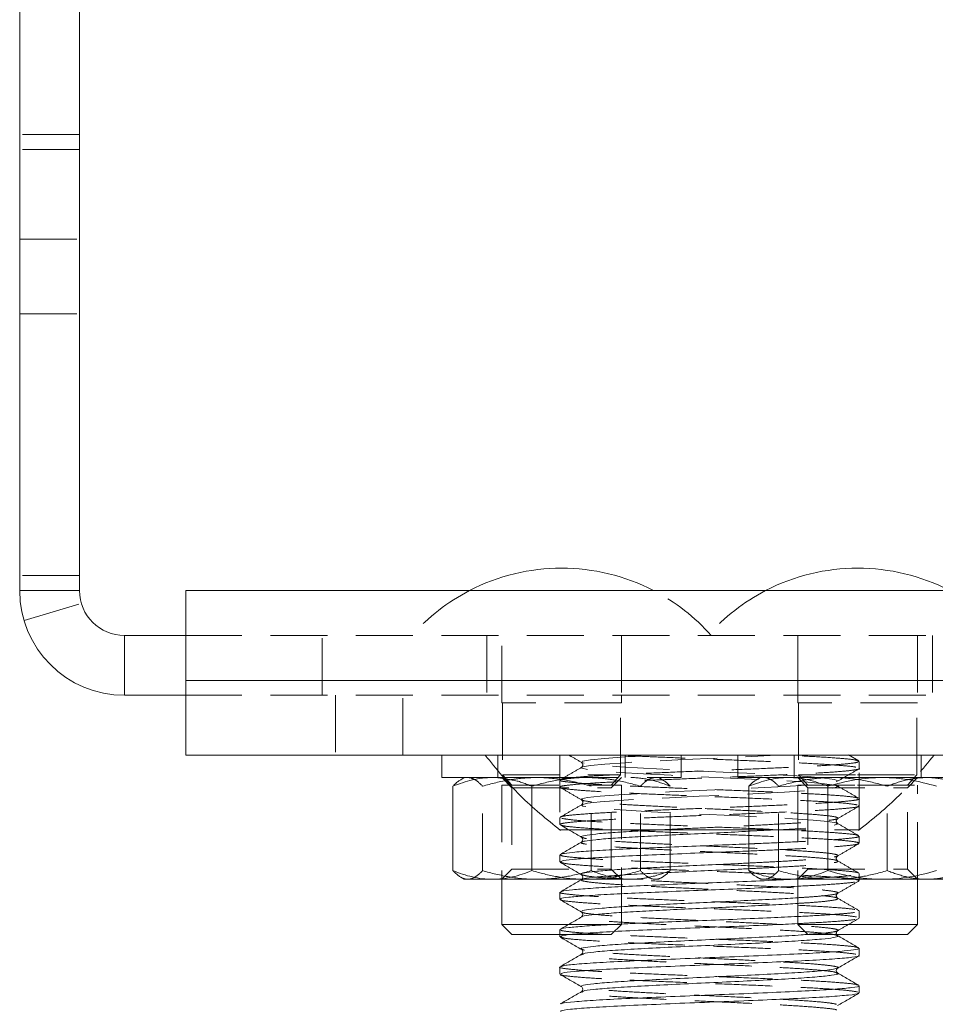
# Model space of a CAD drawing. Header units: millimetres. Extents: x 0 to 210, y 0 to 297.
# Tile 16 of 20: x 131 to 151, y 213 to 235. Entities that reach past the tile are written whole.
import ezdxf

# ---------------------------------------------------------------- set-up
doc = ezdxf.new("R2010")
doc.units = ezdxf.units.MM
doc.linetypes.add('HIDDEN', pattern=[1.905, 1.27, -0.635])

msp = doc.modelspace()

# ---------------------------------------------------------------- linework, layer by layer
at = {"color": 7, "linetype": 'Continuous', "lineweight": 15}
for p, q in [((131.053, 257.173), (131.053, 222.506)), ((132.387, 257.173), (132.387, 222.506)), ((132.387, 222.506), (131.053, 222.506)), ((134.756, 222.506), (134.756, 220.506)), ((158.089, 222.506), (134.756, 222.506)), ((133.387, 221.506), (133.387, 220.173)), ((134.756, 221.506), (133.387, 221.506)), ((134.756, 220.506), (134.756, 218.84)), ((158.089, 220.506), (134.756, 220.506)), ((134.756, 220.173), (133.387, 220.173)), ((158.089, 218.84), (134.756, 218.84)), ((140.458, 218.84), (140.458, 218.34)), ((147.053, 218.84), (147.053, 218.34)), ((140.458, 218.34), (141.855, 218.34)), ((140.958, 218.34), (140.877, 218.293)), ((147.053, 218.34), (152.387, 218.34)), ((147.553, 218.34), (147.471, 218.292)), ((140.704, 216.267), (140.704, 218.146)), ((147.3, 216.267), (147.3, 218.146)), ((149.059, 216.267), (149.059, 218.146)), ((142.464, 216.267), (142.464, 217.716)), ((143.089, 216.618), (143.089, 216.46)), ((140.877, 216.12), (140.958, 216.073)), ((140.958, 216.073), (141.584, 216.073)), ((141.584, 216.073), (143.577, 216.073)), ((141.791, 216.073), (141.791, 215.065)), ((147.471, 216.121), (147.553, 216.073)), ((147.553, 216.073), (148.179, 216.073)), ((148.179, 216.073), (150.269, 216.073)), ((148.387, 216.073), (148.387, 215.065)), ((150.269, 216.073), (151.81, 216.073)), ((151.053, 215.065), (151.053, 216.073)), ((143.089, 215.785), (143.089, 215.626)), ((141.791, 215.065), (142.017, 214.84)), ((141.791, 215.065), (143.28, 215.065)), ((148.387, 215.065), (148.612, 214.84)), ((148.387, 215.065), (149.72, 215.065)), ((149.72, 215.065), (151.053, 215.065)), ((150.828, 214.84), (151.053, 215.065)), ((142.017, 214.84), (143.089, 214.84)), ((143.089, 214.951), (143.089, 214.793)), ((148.612, 214.84), (149.72, 214.84)), ((149.72, 214.84), (150.828, 214.84)), ((149.756, 214.376), (149.756, 214.535)), ((143.089, 214.118), (143.089, 213.96)), ((149.756, 213.543), (149.756, 213.701))]:
    msp.add_line(p, q, dxfattribs=at)
at = {"color": 7, "linetype": 'HIDDEN', "lineweight": 0}
for p, q in [((132.387, 232.673), (131.053, 232.673)), ((132.387, 232.34), (131.053, 232.34)), ((131.053, 230.34), (132.387, 230.34)), ((131.053, 228.673), (132.387, 228.673)), ((132.387, 222.84), (131.053, 222.84)), ((132.387, 222.506), (131.053, 222.506)), ((131.151, 221.84), (132.428, 222.221)), ((133.387, 220.173), (133.387, 221.506)), ((155.053, 221.506), (134.756, 221.506)), ((137.791, 220.173), (137.791, 221.506)), ((141.458, 221.506), (141.458, 220.173)), ((141.791, 220.006), (141.791, 221.506)), ((144.458, 221.506), (144.458, 220.173)), ((148.387, 220.006), (148.387, 221.506)), ((148.387, 221.506), (148.387, 220.173)), ((151.053, 221.506), (151.053, 220.006)), ((151.387, 221.506), (151.387, 220.173)), ((158.089, 220.506), (134.756, 220.506)), ((155.053, 220.173), (134.756, 220.173)), ((138.089, 220.173), (138.089, 218.84)), ((139.589, 218.84), (139.589, 220.173)), ((144.458, 220.173), (144.458, 220.006)), ((144.458, 220.006), (141.791, 220.006)), ((141.808, 220.006), (141.808, 218.399)), ((144.441, 218.399), (144.441, 220.006)), ((151.053, 220.006), (148.387, 220.006)), ((148.403, 220.006), (148.403, 218.399)), ((151.037, 218.399), (151.037, 220.006)), ((141.708, 218.84), (141.708, 218.34)), ((143.089, 218.84), (143.089, 217.173)), ((144.541, 218.34), (144.541, 218.84)), ((145.791, 218.34), (145.791, 218.84)), ((148.303, 218.84), (148.303, 218.34)), ((149.748, 218.711), (149.518, 218.843)), ((149.756, 217.173), (149.756, 218.84)), ((151.137, 218.34), (151.137, 218.84)), ((149.756, 218.543), (149.756, 218.701)), ((141.791, 218.34), (142.017, 218.114)), ((141.808, 218.399), (144.441, 218.399)), ((141.808, 218.399), (142.017, 218.173)), ((141.855, 218.34), (143.124, 218.34)), ((143.124, 218.34), (145.791, 218.34)), ((144.232, 218.173), (144.441, 218.399)), ((144.232, 218.114), (144.458, 218.34)), ((145.374, 218.292), (145.291, 218.34)), ((148.387, 218.34), (148.612, 218.114)), ((148.403, 218.399), (149.72, 218.399)), ((148.403, 218.399), (148.612, 218.173)), ((149.72, 218.399), (151.037, 218.399)), ((150.828, 218.173), (151.037, 218.399)), ((150.828, 218.114), (151.053, 218.34)), ((141.365, 216.267), (141.365, 218.146)), ((141.791, 218.173), (144.458, 218.173)), ((141.791, 218.173), (141.791, 216.073)), ((142.464, 217.716), (142.464, 218.146)), ((143.089, 218.285), (143.089, 218.126)), ((143.785, 216.267), (143.785, 218.146)), ((144.458, 215.065), (144.458, 218.173)), ((144.884, 216.267), (144.884, 218.146)), ((145.545, 216.267), (145.545, 218.146)), ((147.961, 216.267), (147.961, 218.146)), ((148.387, 218.173), (149.72, 218.173)), ((148.387, 218.173), (148.387, 216.073)), ((149.72, 218.173), (151.053, 218.173)), ((150.381, 216.267), (150.381, 218.146)), ((151.053, 216.073), (151.053, 218.173)), ((142.017, 218.114), (144.193, 218.114)), ((142.017, 218.114), (142.017, 216.299)), ((144.193, 218.114), (144.232, 218.114)), ((144.232, 216.299), (144.232, 218.114)), ((148.612, 218.114), (150.828, 218.114)), ((148.612, 218.114), (148.612, 216.299)), ((150.828, 216.299), (150.828, 218.114)), ((143.591, 217.84), (143.589, 217.843)), ((149.756, 217.71), (149.756, 217.868)), ((143.089, 217.451), (143.089, 217.293)), ((143.098, 217.283), (143.28, 217.178)), ((149.756, 216.876), (149.756, 217.035)), ((142.017, 216.299), (141.791, 216.073)), ((142.017, 216.299), (144.193, 216.299)), ((144.193, 216.299), (144.232, 216.299)), ((144.458, 216.073), (144.232, 216.299)), ((148.612, 216.299), (148.387, 216.073)), ((148.612, 216.299), (150.828, 216.299)), ((149.756, 216.043), (149.756, 216.201)), ((151.053, 216.073), (150.828, 216.299)), ((143.577, 216.073), (143.674, 216.073)), ((143.674, 216.073), (145.214, 216.073)), ((145.214, 216.073), (145.291, 216.073)), ((145.291, 216.073), (145.374, 216.121)), ((149.754, 215.372), (149.73, 215.378)), ((149.756, 215.21), (149.756, 215.368)), ((143.28, 215.065), (144.458, 215.065)), ((144.232, 214.84), (144.458, 215.065)), ((143.089, 214.84), (144.232, 214.84))]:
    msp.add_line(p, q, dxfattribs=at)
at = {"color": 7, "linetype": 'HIDDEN', "lineweight": 0, "flags": 128}
for points in [[(147.3, 217.142), (147.325, 217.143), (147.935, 217.175), (148.455, 217.205), (148.869, 217.237), (149.147, 217.268), (149.273, 217.299), (149.243, 217.331), (149.059, 217.361), (148.729, 217.392), (148.269, 217.424), (147.714, 217.455), (147.081, 217.486), (146.414, 217.518), (145.751, 217.548), (145.118, 217.58), (144.564, 217.611), (144.108, 217.642), (143.779, 217.674), (143.599, 217.704), (143.572, 217.736), (143.703, 217.767), (143.982, 217.798), (144.399, 217.83), (144.922, 217.86), (145.531, 217.892), (146.193, 217.923), (146.857, 217.954), (147.507, 217.985), (148.094, 218.017), (148.586, 218.047), (148.964, 218.079), (149.198, 218.11), (149.281, 218.141), (149.205, 218.173), (148.979, 218.203), (148.608, 218.235), (148.118, 218.266), (147.539, 218.297), (146.89, 218.329), (146.224, 218.359), (145.564, 218.391), (144.949, 218.422), (144.423, 218.453), (144, 218.485), (143.712, 218.516), (143.575, 218.546), (143.594, 218.578), (143.768, 218.609), (144.088, 218.64), (144.54, 218.672), (145.089, 218.702), (145.718, 218.734), (146.384, 218.765), (147.172, 218.802), (147.909, 218.84), (147.909, 218.84)], [(143.589, 217.843), (143.572, 217.863), (143.703, 217.894), (143.982, 217.925), (144.399, 217.957), (144.922, 217.987), (145.531, 218.019), (146.193, 218.05), (146.857, 218.081), (147.507, 218.112), (148.094, 218.144), (148.586, 218.174), (148.964, 218.206), (149.198, 218.237), (149.281, 218.268), (149.205, 218.3), (148.979, 218.33), (148.608, 218.362), (148.118, 218.393), (147.539, 218.424), (146.89, 218.456), (146.224, 218.486), (145.564, 218.518), (144.949, 218.549), (144.423, 218.58), (144, 218.612), (143.712, 218.643), (143.575, 218.673), (143.594, 218.705), (143.768, 218.736), (144.088, 218.767), (144.54, 218.799), (145.29, 218.84), (145.29, 218.84)]]:
    msp.add_lwpolyline(points, dxfattribs=at)
at = {"color": 7, "linetype": 'Continuous', "lineweight": 15}
for centre, radius, start, end in [((143.124, 218.553), 4.454, 62.5899, 117.4101), ((149.72, 218.553), 4.454, 62.5899, 117.4101), ((133.387, 222.506), 2.333, 180, 270), ((133.387, 222.506), 1, 180, 270)]:
    msp.add_arc(centre, radius, start, end, dxfattribs=at)
at = {"color": 7, "linetype": 'HIDDEN', "lineweight": 0}
for centre, start, end in [((143.124, 218.553), 117.4101, 138.4555), ((143.124, 218.553), 41.5445, 62.5899), ((149.72, 218.553), 117.4101, 138.4555)]:
    msp.add_arc(centre, 4.454, start, end, dxfattribs=at)
at = {"color": 7, "linetype": 'Continuous', "lineweight": 15}
for points, knots in [([(141.422, 218.84), (141.672, 218.531), (142.172, 217.912), (142.792, 217.413), (143.101, 217.164)], [0, 0, 0, 0, 0.500016, 1, 1, 1, 1]), ([(140.704, 218.146), (140.848, 218.205), (140.993, 218.254), (141.286, 218.321), (141.434, 218.34), (141.584, 218.34)], [0, 0, 0, 0, 0.5, 0.5, 1, 1, 1, 1]), ([(141.584, 218.34), (141.605, 218.34), (141.706, 218.339), (141.807, 218.32), (141.887, 218.305)], [0, 0, 0, 0, 0.205794, 1, 1, 1, 1]), ([(147.3, 218.146), (147.444, 218.205), (147.589, 218.254), (147.882, 218.321), (148.03, 218.34), (148.179, 218.34)], [0, 0, 0, 0, 0.5, 0.5, 1, 1, 1, 1]), ([(148.179, 218.34), (148.254, 218.34), (148.329, 218.335), (148.477, 218.318), (148.551, 218.304), (148.771, 218.254), (148.915, 218.205), (149.059, 218.146)], [0, 0, 0, 0, 0.25, 0.25, 0.5, 0.5, 1, 1, 1, 1]), ([(149.059, 218.146), (149.257, 218.205), (149.456, 218.254), (149.859, 218.321), (150.063, 218.34), (150.269, 218.34)], [0, 0, 0, 0, 0.5, 0.5, 1, 1, 1, 1]), ([(150.269, 218.34), (150.372, 218.34), (150.475, 218.335), (150.679, 218.318), (150.78, 218.304), (151.083, 218.254), (151.282, 218.205), (151.479, 218.146)], [0, 0, 0, 0, 0.25, 0.25, 0.5, 0.5, 1, 1, 1, 1]), ([(140.878, 218.292), (140.868, 218.287), (140.838, 218.271), (140.794, 218.235), (140.746, 218.191), (140.718, 218.161), (140.704, 218.146)], [0, 0, 0, 0, 0.162679, 0.51545, 0.757626, 1, 1, 1, 1]), ([(147.473, 218.288), (147.455, 218.279), (147.397, 218.249), (147.339, 218.189), (147.3, 218.146)], [0, 0, 0, 0, 0.306538, 1, 1, 1, 1]), ([(143.089, 217.173), (143.092, 217.173), (143.098, 217.174), (143.146, 217.176), (143.224, 217.178), (143.33, 217.178), (143.494, 217.178), (143.694, 217.177), (143.931, 217.174), (144.192, 217.173), (144.486, 217.173), (144.807, 217.173), (145.142, 217.173), (145.497, 217.172), (145.864, 217.173), (146.236, 217.173), (146.613, 217.173), (146.984, 217.173), (147.185, 217.173), (147.286, 217.173), (147.3, 217.173)], [0, 0, 0, 0, 0.052035, 0.104553, 0.158621, 0.213231, 0.25849, 0.35005, 0.396787, 0.442042, 0.533595, 0.580328, 0.625587, 0.717146, 0.763882, 0.809146, 0.900716, 0.947459, 0.992722, 1, 1, 1, 1]), ([(143.28, 217.178), (143.299, 217.167), (143.397, 217.11), (143.494, 217.053), (143.574, 217.008)], [0, 0, 0, 0, 0.189658, 1, 1, 1, 1]), ([(143.571, 216.902), (143.492, 216.856), (143.333, 216.764), (143.174, 216.672), (143.095, 216.626)], [0, 0, 0, 0, 0.499919, 1, 1, 1, 1]), ([(143.111, 216.626), (143.128, 216.635), (143.167, 216.653), (143.444, 216.681), (143.884, 216.713), (144.47, 216.745), (145.162, 216.775), (145.922, 216.807), (146.655, 216.835), (147.104, 216.854), (147.3, 216.862)], [0, 0, 0, 0, 0.104418, 0.235673, 0.368816, 0.501189, 0.632865, 0.766163, 0.897685, 1, 1, 1, 1]), ([(143.573, 217.008), (143.586, 216.991), (143.614, 216.955), (143.586, 216.92), (143.572, 216.903)], [0, 0, 0, 0, 0.499651, 1, 1, 1, 1]), ([(143.106, 216.46), (143.109, 216.468), (143.117, 216.486), (143.346, 216.514), (143.74, 216.546), (144.289, 216.577), (144.954, 216.608), (145.701, 216.64), (146.481, 216.671), (147.03, 216.691), (147.286, 216.703), (147.3, 216.703)], [0, 0, 0, 0, 0.097618, 0.224701, 0.352995, 0.481569, 0.608499, 0.73728, 0.865168, 0.992586, 1, 1, 1, 1]), ([(143.096, 216.451), (143.175, 216.405), (143.334, 216.313), (143.493, 216.221), (143.572, 216.175)], [0, 0, 0, 0, 0.500088, 1, 1, 1, 1]), ([(141.584, 216.073), (141.509, 216.073), (141.434, 216.078), (141.286, 216.095), (141.212, 216.109), (140.993, 216.159), (140.848, 216.208), (140.704, 216.267)], [0, 0, 0, 0, 0.25, 0.25, 0.5, 0.5, 1, 1, 1, 1]), ([(140.704, 216.267), (140.718, 216.252), (140.746, 216.222), (140.794, 216.179), (140.838, 216.143), (140.868, 216.126), (140.878, 216.121)], [0, 0, 0, 0, 0.242181, 0.484546, 0.831903, 1, 1, 1, 1]), ([(142.464, 216.267), (142.32, 216.208), (142.175, 216.159), (141.882, 216.092), (141.734, 216.073), (141.584, 216.073)], [0, 0, 0, 0, 0.5, 0.5, 1, 1, 1, 1]), ([(143.576, 216.075), (143.486, 216.079), (143.301, 216.088), (143.023, 216.129), (142.742, 216.188), (142.556, 216.24), (142.464, 216.267)], [0, 0, 0, 0, 0.239207, 0.490222, 0.744688, 1, 1, 1, 1]), ([(143.573, 216.175), (143.586, 216.157), (143.614, 216.122), (143.587, 216.087), (143.573, 216.07)], [0, 0, 0, 0, 0.4996431, 1, 1, 1, 1]), ([(148.179, 216.073), (148.105, 216.073), (148.03, 216.078), (147.881, 216.095), (147.808, 216.109), (147.588, 216.159), (147.443, 216.208), (147.3, 216.267)], [0, 0, 0, 0, 0.25, 0.25, 0.5, 0.5, 1, 1, 1, 1]), ([(147.3, 216.267), (147.339, 216.225), (147.396, 216.164), (147.455, 216.135), (147.473, 216.126)], [0, 0, 0, 0, 0.687113, 1, 1, 1, 1]), ([(149.059, 216.267), (148.915, 216.208), (148.77, 216.159), (148.477, 216.092), (148.329, 216.073), (148.179, 216.073)], [0, 0, 0, 0, 0.5, 0.5, 1, 1, 1, 1]), ([(150.269, 216.073), (150.166, 216.073), (150.063, 216.078), (149.859, 216.095), (149.758, 216.109), (149.456, 216.159), (149.256, 216.208), (149.059, 216.267)], [0, 0, 0, 0, 0.25, 0.25, 0.5, 0.5, 1, 1, 1, 1]), ([(151.479, 216.267), (151.281, 216.208), (151.082, 216.159), (150.679, 216.092), (150.475, 216.073), (150.269, 216.073)], [0, 0, 0, 0, 0.5, 0.5, 1, 1, 1, 1]), ([(143.574, 216.07), (143.494, 216.024), (143.336, 215.932), (143.177, 215.84), (143.098, 215.794)], [0, 0, 0, 0, 0.499908, 1, 1, 1, 1]), ([(143.121, 215.794), (143.124, 215.799), (143.135, 215.815), (143.348, 215.839), (143.74, 215.871), (144.289, 215.903), (144.954, 215.933), (145.699, 215.965), (146.487, 215.996), (147.265, 216.026), (147.888, 216.053), (148.2, 216.068), (148.301, 216.073)], [0, 0, 0, 0, 0.050712, 0.161846, 0.274039, 0.386477, 0.497478, 0.610097, 0.721935, 0.833362, 0.94607, 1, 1, 1, 1]), ([(143.112, 215.626), (143.107, 215.631), (143.092, 215.647), (143.264, 215.672), (143.609, 215.703), (144.119, 215.735), (144.753, 215.765), (145.48, 215.797), (146.259, 215.829), (147.045, 215.859), (147.778, 215.89), (148.192, 215.909), (148.387, 215.919)], [0, 0, 0, 0, 0.050586, 0.157159, 0.26359, 0.371102, 0.477086, 0.584195, 0.691414, 0.797338, 0.904813, 1, 1, 1, 1]), ([(143.095, 215.618), (143.174, 215.572), (143.333, 215.48), (143.491, 215.389), (143.571, 215.343)], [0, 0, 0, 0, 0.500076, 1, 1, 1, 1]), ([(143.573, 215.342), (143.586, 215.324), (143.614, 215.289), (143.586, 215.254), (143.572, 215.236)], [0, 0, 0, 0, 0.4996501, 1, 1, 1, 1]), ([(143.095, 214.793), (143.113, 214.804), (143.149, 214.827), (143.489, 214.86), (144.019, 214.897), (144.724, 214.931), (145.544, 214.967), (146.429, 215.002), (147.304, 215.036), (147.981, 215.065), (148.298, 215.081), (148.388, 215.086)], [0, 0, 0, 0, 0.113343, 0.232332, 0.352992, 0.472154, 0.592391, 0.712434, 0.831762, 0.952373, 1, 1, 1, 1]), ([(143.574, 215.237), (143.495, 215.191), (143.336, 215.099), (143.178, 215.007), (143.099, 214.962)], [0, 0, 0, 0, 0.499926, 1, 1, 1, 1]), ([(143.11, 214.962), (143.11, 214.963), (143.103, 214.975), (143.269, 214.997), (143.608, 215.028), (144.119, 215.06), (144.753, 215.09), (145.48, 215.122), (146.259, 215.154), (147.045, 215.184), (147.778, 215.215), (148.192, 215.234), (148.387, 215.244)], [0, 0, 0, 0, 0.0165392, 0.126934, 0.2371814, 0.3485494, 0.458334, 0.5692843, 0.6803474, 0.7900705, 0.9013995, 1, 1, 1, 1]), ([(143.097, 214.784), (143.176, 214.738), (143.334, 214.646), (143.493, 214.554), (143.572, 214.508)], [0, 0, 0, 0, 0.500066, 1, 1, 1, 1]), ([(149.748, 214.544), (149.669, 214.59), (149.51, 214.681), (149.352, 214.773), (149.273, 214.819)], [0, 0, 0, 0, 0.500063, 1, 1, 1, 1]), ([(143.571, 214.402), (143.491, 214.356), (143.333, 214.264), (143.174, 214.172), (143.095, 214.126)], [0, 0, 0, 0, 0.499925, 1, 1, 1, 1]), ([(143.119, 214.126), (143.134, 214.135), (143.169, 214.155), (143.491, 214.186), (144.019, 214.222), (144.724, 214.256), (145.545, 214.292), (146.427, 214.327), (147.31, 214.361), (148.129, 214.397), (148.83, 214.431), (149.348, 214.466), (149.649, 214.498), (149.775, 214.52), (149.746, 214.533), (149.742, 214.535)], [0, 0, 0, 0, 0.06129, 0.146567, 0.233042, 0.318443, 0.404613, 0.490646, 0.576166, 0.662605, 0.747859, 0.83428, 0.910487, 0.986687, 1, 1, 1, 1]), ([(143.573, 214.508), (143.586, 214.49), (143.614, 214.455), (143.587, 214.42), (143.573, 214.403)], [0, 0, 0, 0, 0.499645, 1, 1, 1, 1]), ([(143.114, 213.96), (143.115, 213.968), (143.116, 213.988), (143.386, 214.018), (143.865, 214.054), (144.532, 214.089), (145.328, 214.124), (146.199, 214.16), (147.088, 214.194), (147.928, 214.23), (148.665, 214.264), (149.25, 214.3), (149.617, 214.335), (149.779, 214.36), (149.743, 214.374), (149.738, 214.376)], [0, 0, 0, 0, 0.058175, 0.141814, 0.226448, 0.310594, 0.394652, 0.479328, 0.562944, 0.647735, 0.731479, 0.815968, 0.900334, 0.984184, 1, 1, 1, 1]), ([(149.271, 214.091), (149.35, 214.137), (149.509, 214.229), (149.667, 214.32), (149.746, 214.366)], [0, 0, 0, 0, 0.499931, 1, 1, 1, 1]), ([(143.099, 213.949), (143.178, 213.903), (143.337, 213.811), (143.495, 213.72), (143.575, 213.674)], [0, 0, 0, 0, 0.500077, 1, 1, 1, 1]), ([(149.271, 213.986), (149.258, 214.004), (149.231, 214.039), (149.258, 214.074), (149.271, 214.091)], [0, 0, 0, 0, 0.5003616, 1, 1, 1, 1]), ([(149.749, 213.71), (149.67, 213.756), (149.511, 213.847), (149.352, 213.939), (149.273, 213.985)], [0, 0, 0, 0, 0.500087, 1, 1, 1, 1]), ([(143.573, 213.57), (143.493, 213.524), (143.335, 213.432), (143.176, 213.34), (143.097, 213.294)], [0, 0, 0, 0, 0.499907, 1, 1, 1, 1]), ([(143.118, 213.126), (143.111, 213.131), (143.089, 213.148), (143.298, 213.176), (143.722, 213.212), (144.348, 213.247), (145.115, 213.281), (145.972, 213.318), (146.863, 213.351), (147.722, 213.387), (148.49, 213.422), (149.118, 213.457), (149.544, 213.493), (149.755, 213.521), (149.733, 213.538), (149.726, 213.543)], [0, 0, 0, 0, 0.036523, 0.120449, 0.204736, 0.289289, 0.372987, 0.457789, 0.541432, 0.626065, 0.71022, 0.794273, 0.878954, 0.96257, 1, 1, 1, 1]), ([(143.126, 213.294), (143.128, 213.299), (143.134, 213.316), (143.389, 213.343), (143.864, 213.379), (144.532, 213.414), (145.328, 213.449), (146.199, 213.485), (147.088, 213.519), (147.928, 213.555), (148.665, 213.589), (149.25, 213.625), (149.617, 213.66), (149.779, 213.685), (149.743, 213.699), (149.738, 213.701)], [0, 0, 0, 0, 0.036901, 0.122429, 0.208976, 0.295022, 0.380979, 0.467567, 0.553072, 0.639778, 0.725414, 0.811812, 0.898083, 0.983827, 1, 1, 1, 1]), ([(143.573, 213.675), (143.586, 213.657), (143.614, 213.622), (143.586, 213.587), (143.573, 213.569)], [0, 0, 0, 0, 0.499649, 1, 1, 1, 1]), ([(149.27, 213.257), (149.349, 213.303), (149.507, 213.395), (149.666, 213.487), (149.745, 213.532)], [0, 0, 0, 0, 0.499916, 1, 1, 1, 1])]:
    msp.add_open_spline(points, degree=3, knots=knots, dxfattribs=at)
at = {"color": 7, "linetype": 'HIDDEN', "lineweight": 0}
for points, knots in [([(143.291, 218.838), (143.306, 218.829), (143.4, 218.775), (143.494, 218.72), (143.574, 218.674)], [0, 0, 0, 0, 0.159004, 1, 1, 1, 1]), ([(149.681, 218.569), (149.677, 218.571), (149.648, 218.583), (149.419, 218.604), (148.999, 218.636), (148.419, 218.667), (147.733, 218.698), (146.976, 218.73), (146.187, 218.76), (145.472, 218.789), (144.853, 218.816), (144.523, 218.832), (144.36, 218.84)], [0, 0, 0, 0, 0.017844, 0.131936, 0.247601, 0.362818, 0.477154, 0.593027, 0.707478, 0.822558, 0.911817, 1, 1, 1, 1]), ([(149.745, 218.711), (149.712, 218.721), (149.645, 218.742), (149.307, 218.772), (148.803, 218.807), (148.33, 218.829), (148.095, 218.84)], [0, 0, 0, 0, 0.234407, 0.473766, 0.738612, 1, 1, 1, 1]), ([(149.743, 217.164), (150.053, 217.413), (150.672, 217.912), (151.172, 218.531), (151.422, 218.84)], [0, 0, 0, 0, 0.499984, 1, 1, 1, 1]), ([(143.574, 218.57), (143.495, 218.524), (143.336, 218.433), (143.178, 218.341), (143.098, 218.295)], [0, 0, 0, 0, 0.49991, 1, 1, 1, 1]), ([(143.118, 218.295), (143.118, 218.298), (143.12, 218.312), (143.308, 218.335), (143.674, 218.366), (144.206, 218.398), (144.856, 218.428), (145.593, 218.46), (146.376, 218.492), (147.161, 218.522), (147.905, 218.554), (148.568, 218.585), (149.114, 218.616), (149.505, 218.648), (149.729, 218.675), (149.735, 218.694), (149.738, 218.701)], [0, 0, 0, 0, 0.023109, 0.099438, 0.176145, 0.253318, 0.329392, 0.406488, 0.483346, 0.559551, 0.636806, 0.713153, 0.789839, 0.86702, 0.943098, 1, 1, 1, 1]), ([(143.572, 218.675), (143.586, 218.657), (143.614, 218.622), (143.586, 218.587), (143.572, 218.569)], [0, 0, 0, 0, 0.499653, 1, 1, 1, 1]), ([(141.035, 218.34), (141.091, 218.34), (141.147, 218.321), (141.258, 218.253), (141.312, 218.205), (141.365, 218.146)], [0, 0, 0, 0, 0.5, 0.5, 1, 1, 1, 1]), ([(142.575, 218.34), (142.473, 218.34), (142.369, 218.335), (142.165, 218.318), (142.064, 218.304), (141.762, 218.254), (141.563, 218.205), (141.365, 218.146)], [0, 0, 0, 0, 0.25, 0.25, 0.5, 0.5, 1, 1, 1, 1]), ([(142.464, 218.146), (142.661, 218.205), (142.861, 218.254), (143.264, 218.321), (143.467, 218.34), (143.674, 218.34)], [0, 0, 0, 0, 0.5, 0.5, 1, 1, 1, 1]), ([(143.785, 218.146), (143.587, 218.205), (143.388, 218.254), (142.985, 218.321), (142.781, 218.34), (142.575, 218.34)], [0, 0, 0, 0, 0.5, 0.5, 1, 1, 1, 1]), ([(143.11, 218.126), (143.104, 218.13), (143.081, 218.144), (143.23, 218.168), (143.55, 218.199), (144.04, 218.231), (144.659, 218.261), (145.375, 218.292), (146.148, 218.324), (146.938, 218.354), (147.698, 218.386), (148.389, 218.418), (148.97, 218.448), (149.416, 218.48), (149.676, 218.511), (149.785, 218.532), (149.754, 218.543), (149.753, 218.543)], [0, 0, 0, 0, 0.024954, 0.099894, 0.174329, 0.249734, 0.324179, 0.399107, 0.474402, 0.548646, 0.623925, 0.698884, 0.773303, 0.848708, 0.92317, 0.998078, 1, 1, 1, 1]), ([(143.674, 218.34), (143.776, 218.34), (143.879, 218.335), (144.084, 218.318), (144.185, 218.304), (144.487, 218.254), (144.686, 218.205), (144.884, 218.146)], [0, 0, 0, 0, 0.25, 0.25, 0.5, 0.5, 1, 1, 1, 1]), ([(145.545, 218.146), (145.401, 218.205), (145.256, 218.254), (144.963, 218.321), (144.815, 218.34), (144.665, 218.34)], [0, 0, 0, 0, 0.5, 0.5, 1, 1, 1, 1]), ([(144.884, 218.146), (144.937, 218.205), (144.992, 218.254), (145.103, 218.322), (145.158, 218.34), (145.214, 218.34)], [0, 0, 0, 0, 0.5, 0.5, 1, 1, 1, 1]), ([(147.961, 218.146), (147.907, 218.205), (147.852, 218.254), (147.742, 218.322), (147.686, 218.34), (147.63, 218.34)], [0, 0, 0, 0, 0.5, 0.5, 1, 1, 1, 1]), ([(149.171, 218.34), (149.068, 218.34), (148.965, 218.335), (148.761, 218.318), (148.66, 218.304), (148.357, 218.254), (148.158, 218.205), (147.961, 218.146)], [0, 0, 0, 0, 0.25, 0.25, 0.5, 0.5, 1, 1, 1, 1]), ([(150.381, 218.146), (150.183, 218.205), (149.984, 218.254), (149.581, 218.321), (149.377, 218.34), (149.171, 218.34)], [0, 0, 0, 0, 0.5, 0.5, 1, 1, 1, 1]), ([(149.27, 218.257), (149.349, 218.303), (149.508, 218.395), (149.666, 218.487), (149.746, 218.533)], [0, 0, 0, 0, 0.499924, 1, 1, 1, 1]), ([(151.261, 218.34), (151.186, 218.34), (151.111, 218.335), (150.963, 218.318), (150.889, 218.304), (150.669, 218.254), (150.524, 218.205), (150.381, 218.146)], [0, 0, 0, 0, 0.25, 0.25, 0.5, 0.5, 1, 1, 1, 1]), ([(152.14, 218.146), (151.996, 218.205), (151.851, 218.254), (151.558, 218.321), (151.41, 218.34), (151.261, 218.34)], [0, 0, 0, 0, 0.5, 0.5, 1, 1, 1, 1]), ([(141.887, 218.305), (141.943, 218.299), (142.139, 218.276), (142.329, 218.2), (142.464, 218.146)], [0, 0, 0, 0, 0.288289, 1, 1, 1, 1]), ([(143.099, 218.116), (143.178, 218.07), (143.337, 217.978), (143.496, 217.886), (143.575, 217.84)], [0, 0, 0, 0, 0.500083, 1, 1, 1, 1]), ([(149.724, 217.878), (149.712, 217.885), (149.681, 217.903), (149.425, 217.929), (148.997, 217.961), (148.419, 217.992), (147.733, 218.023), (146.976, 218.055), (146.187, 218.085), (145.411, 218.117), (144.692, 218.149), (144.067, 218.179), (143.57, 218.211), (143.241, 218.242), (143.085, 218.266), (143.105, 218.281), (143.111, 218.285)], [0, 0, 0, 0, 0.049749, 0.125886, 0.203072, 0.27996, 0.35626, 0.433586, 0.509962, 0.586758, 0.66399, 0.740129, 0.817304, 0.894211, 0.970496, 1, 1, 1, 1]), ([(149.711, 217.731), (149.652, 217.742), (149.532, 217.762), (149.134, 217.793), (148.598, 217.825), (147.939, 217.855), (147.198, 217.887), (146.414, 217.919), (145.63, 217.949), (144.89, 217.981), (144.235, 218.012), (143.696, 218.043), (143.322, 218.075), (143.126, 218.098), (143.121, 218.112), (143.12, 218.116)], [0, 0, 0, 0, 0.080598, 0.161794, 0.243325, 0.323741, 0.405297, 0.486444, 0.567083, 0.648755, 0.729369, 0.810545, 0.892087, 0.972502, 1, 1, 1, 1]), ([(145.371, 218.288), (145.389, 218.279), (145.448, 218.249), (145.505, 218.189), (145.545, 218.146)], [0, 0, 0, 0, 0.306538, 1, 1, 1, 1]), ([(149.746, 217.878), (149.666, 217.924), (149.508, 218.016), (149.349, 218.108), (149.27, 218.154)], [0, 0, 0, 0, 0.5000801, 1, 1, 1, 1]), ([(143.093, 217.293), (143.091, 217.293), (143.061, 217.304), (143.172, 217.326), (143.437, 217.356), (143.885, 217.388), (144.469, 217.419), (145.162, 217.45), (145.923, 217.482), (146.712, 217.512), (147.486, 217.544), (148.2, 217.576), (148.816, 217.606), (149.304, 217.638), (149.619, 217.669), (149.765, 217.692), (149.741, 217.706), (149.735, 217.71)], [0, 0, 0, 0, 0.003306, 0.07856, 0.152808, 0.228125, 0.303006, 0.377492, 0.452896, 0.527296, 0.602281, 0.677546, 0.751792, 0.8271, 0.902001, 0.97647, 1, 1, 1, 1]), ([(143.11, 217.451), (143.104, 217.455), (143.081, 217.469), (143.23, 217.493), (143.55, 217.524), (144.04, 217.556), (144.659, 217.586), (145.375, 217.618), (146.148, 217.65), (146.938, 217.68), (147.698, 217.712), (148.389, 217.743), (148.97, 217.773), (149.416, 217.805), (149.676, 217.836), (149.785, 217.857), (149.754, 217.868), (149.753, 217.868)], [0, 0, 0, 0, 0.024954, 0.099894, 0.174329, 0.249734, 0.324179, 0.399107, 0.474402, 0.548646, 0.623925, 0.698884, 0.773303, 0.848708, 0.92317, 0.998078, 1, 1, 1, 1]), ([(143.573, 217.736), (143.494, 217.691), (143.335, 217.599), (143.177, 217.507), (143.098, 217.461)], [0, 0, 0, 0, 0.499933, 1, 1, 1, 1]), ([(143.573, 217.841), (143.587, 217.824), (143.614, 217.789), (143.587, 217.754), (143.573, 217.736)], [0, 0, 0, 0, 0.4996411, 1, 1, 1, 1]), ([(145.283, 217.173), (145.305, 217.174), (145.523, 217.185), (145.998, 217.208), (146.67, 217.238), (147.335, 217.27), (147.947, 217.302), (148.476, 217.332), (148.892, 217.364), (149.171, 217.395), (149.3, 217.425), (149.27, 217.458), (149.083, 217.488), (148.75, 217.519), (148.288, 217.551), (147.723, 217.581), (147.088, 217.613), (146.415, 217.645), (145.742, 217.675), (145.108, 217.707), (144.546, 217.738), (144.084, 217.769), (143.764, 217.801), (143.597, 217.824), (143.592, 217.837), (143.591, 217.84)], [0, 0, 0, 0, 0.005261, 0.052314, 0.09874, 0.145532, 0.192498, 0.238828, 0.285822, 0.332561, 0.37903, 0.426084, 0.472519, 0.519299, 0.566272, 0.612601, 0.659589, 0.70634, 0.752799, 0.799853, 0.846297, 0.893066, 0.940045, 0.986374, 1, 1, 1, 1]), ([(149.27, 217.424), (149.349, 217.47), (149.508, 217.562), (149.667, 217.653), (149.746, 217.699)], [0, 0, 0, 0, 0.499912, 1, 1, 1, 1]), ([(149.741, 216.889), (149.698, 216.899), (149.613, 216.92), (149.261, 216.951), (148.767, 216.983), (148.138, 217.013), (147.417, 217.045), (146.641, 217.077), (145.852, 217.107), (145.095, 217.139), (144.412, 217.17), (143.837, 217.2), (143.412, 217.233), (143.159, 217.259), (143.13, 217.276), (143.119, 217.283)], [0, 0, 0, 0, 0.079078, 0.157823, 0.237495, 0.31608, 0.395351, 0.474855, 0.553312, 0.632904, 0.712004, 0.790729, 0.870403, 0.949002, 1, 1, 1, 1]), ([(149.726, 217.043), (149.725, 217.048), (149.72, 217.063), (149.517, 217.087), (149.138, 217.118), (148.597, 217.15), (147.939, 217.18), (147.198, 217.212), (146.414, 217.244), (145.629, 217.274), (144.891, 217.306), (144.234, 217.337), (143.701, 217.368), (143.306, 217.4), (143.189, 217.42), (143.13, 217.43)], [0, 0, 0, 0, 0.034277, 0.114313, 0.194944, 0.275906, 0.355761, 0.436749, 0.51733, 0.597407, 0.678509, 0.758562, 0.839172, 0.920146, 1, 1, 1, 1]), ([(149.271, 217.32), (149.258, 217.337), (149.231, 217.372), (149.258, 217.407), (149.271, 217.425)], [0, 0, 0, 0, 0.50036, 1, 1, 1, 1]), ([(149.749, 217.043), (149.67, 217.089), (149.511, 217.181), (149.353, 217.273), (149.273, 217.318)], [0, 0, 0, 0, 0.500068, 1, 1, 1, 1]), ([(147.3, 217.173), (147.464, 217.173), (147.72, 217.173), (148.042, 217.173), (148.362, 217.173), (148.656, 217.174), (148.916, 217.174), (149.094, 217.173), (149.252, 217.173), (149.392, 217.173), (149.588, 217.172), (149.709, 217.173), (149.754, 217.173), (149.753, 217.173), (149.753, 217.173)], [0, 0, 0, 0, 0.118816, 0.184702, 0.248505, 0.377579, 0.443466, 0.507269, 0.571519, 0.63646, 0.702348, 0.894891, 0.960779, 1, 1, 1, 1]), ([(147.3, 216.862), (147.358, 216.864), (147.675, 216.877), (148.198, 216.901), (148.817, 216.931), (149.304, 216.963), (149.619, 216.994), (149.765, 217.017), (149.741, 217.031), (149.735, 217.035)], [0, 0, 0, 0, 0.04124, 0.222677, 0.401659, 0.5832, 0.76376, 0.943278, 1, 1, 1, 1]), ([(147.3, 216.309), (147.459, 216.317), (147.829, 216.335), (148.333, 216.363), (148.786, 216.394), (149.106, 216.426), (149.279, 216.456), (149.295, 216.488), (149.152, 216.519), (148.859, 216.55), (148.432, 216.582), (147.894, 216.612), (147.275, 216.644), (146.61, 216.676), (145.933, 216.706), (145.284, 216.738), (144.698, 216.769), (144.206, 216.799), (143.835, 216.832), (143.617, 216.862), (143.535, 216.886), (143.577, 216.899), (143.586, 216.902)], [0, 0, 0, 0, 0.039424, 0.091681, 0.144416, 0.197287, 0.24947, 0.302412, 0.355007, 0.40738, 0.460371, 0.512637, 0.56536, 0.618238, 0.670419, 0.723356, 0.775966, 0.828325, 0.881317, 0.933592, 0.986303, 1, 1, 1, 1]), ([(147.3, 216.436), (147.459, 216.444), (147.829, 216.462), (148.333, 216.49), (148.786, 216.521), (149.106, 216.553), (149.279, 216.583), (149.295, 216.615), (149.152, 216.646), (148.859, 216.677), (148.432, 216.709), (147.894, 216.739), (147.275, 216.771), (146.61, 216.803), (145.933, 216.833), (145.284, 216.865), (144.698, 216.896), (144.205, 216.926), (143.841, 216.959), (143.627, 216.985), (143.602, 217.001), (143.593, 217.008)], [0, 0, 0, 0, 0.040853, 0.095005, 0.149652, 0.204439, 0.258514, 0.313375, 0.367877, 0.422148, 0.47706, 0.53122, 0.585855, 0.640651, 0.694723, 0.749579, 0.804096, 0.858353, 0.913266, 0.967436, 1, 1, 1, 1]), ([(147.3, 216.703), (147.536, 216.713), (148.018, 216.734), (148.651, 216.764), (149.179, 216.795), (149.546, 216.827), (149.742, 216.853), (149.735, 216.87), (149.733, 216.876)], [0, 0, 0, 0, 0.171207, 0.350358, 0.531145, 0.712396, 0.891294, 1, 1, 1, 1]), ([(149.272, 216.591), (149.351, 216.637), (149.51, 216.729), (149.668, 216.821), (149.748, 216.867)], [0, 0, 0, 0, 0.499909, 1, 1, 1, 1]), ([(149.738, 216.21), (149.739, 216.211), (149.75, 216.223), (149.594, 216.245), (149.267, 216.276), (148.765, 216.308), (148.139, 216.338), (147.417, 216.37), (146.641, 216.402), (145.852, 216.432), (145.095, 216.464), (144.412, 216.495), (143.837, 216.525), (143.41, 216.558), (143.138, 216.587), (143.107, 216.608), (143.093, 216.618)], [0, 0, 0, 0, 0.0096, 0.086026, 0.162131, 0.239132, 0.315081, 0.391694, 0.468533, 0.544359, 0.621282, 0.69773, 0.773816, 0.850818, 0.926782, 1, 1, 1, 1]), ([(149.272, 216.486), (149.258, 216.504), (149.231, 216.539), (149.258, 216.574), (149.272, 216.592)], [0, 0, 0, 0, 0.500344, 1, 1, 1, 1]), ([(149.754, 216.047), (149.729, 216.057), (149.68, 216.078), (149.376, 216.108), (148.924, 216.14), (148.33, 216.171), (147.631, 216.202), (146.867, 216.234), (146.077, 216.265), (145.307, 216.296), (144.598, 216.328), (143.989, 216.358), (143.517, 216.39), (143.195, 216.421), (143.13, 216.441), (143.099, 216.451)], [0, 0, 0, 0, 0.077455, 0.153956, 0.231576, 0.308599, 0.385426, 0.463087, 0.539659, 0.616989, 0.694457, 0.770953, 0.848566, 0.925611, 1, 1, 1, 1]), ([(149.748, 216.21), (149.669, 216.256), (149.51, 216.348), (149.352, 216.44), (149.272, 216.486)], [0, 0, 0, 0, 0.5000907, 1, 1, 1, 1]), ([(141.035, 216.073), (141.091, 216.073), (141.147, 216.092), (141.258, 216.16), (141.312, 216.208), (141.365, 216.267)], [0, 0, 0, 0, 0.5, 0.5, 1, 1, 1, 1]), ([(141.365, 216.267), (141.563, 216.208), (141.763, 216.159), (142.166, 216.092), (142.369, 216.073), (142.575, 216.073)], [0, 0, 0, 0, 0.5, 0.5, 1, 1, 1, 1]), ([(142.575, 216.073), (142.678, 216.073), (142.781, 216.078), (142.985, 216.095), (143.087, 216.109), (143.389, 216.159), (143.588, 216.208), (143.785, 216.267)], [0, 0, 0, 0, 0.25, 0.25, 0.5, 0.5, 1, 1, 1, 1]), ([(148.387, 215.662), (148.476, 215.668), (148.733, 215.683), (149.025, 215.711), (149.246, 215.741), (149.306, 215.773), (149.209, 215.804), (148.958, 215.834), (148.567, 215.867), (148.058, 215.898), (147.459, 215.928), (146.804, 215.96), (146.126, 215.991), (145.466, 216.022), (144.858, 216.054), (144.335, 216.084), (143.931, 216.116), (143.658, 216.146), (143.603, 216.166), (143.577, 216.175)], [0, 0, 0, 0, 0.032902, 0.09406, 0.154353, 0.215265, 0.276263, 0.336509, 0.397637, 0.458294, 0.518797, 0.579958, 0.640259, 0.701158, 0.762167, 0.822409, 0.883531, 0.944206, 1, 1, 1, 1]), ([(144.884, 216.267), (144.686, 216.208), (144.486, 216.159), (144.083, 216.092), (143.88, 216.073), (143.674, 216.073)], [0, 0, 0, 0, 0.5, 0.5, 1, 1, 1, 1]), ([(143.785, 216.267), (143.929, 216.208), (144.074, 216.159), (144.367, 216.092), (144.515, 216.073), (144.665, 216.073)], [0, 0, 0, 0, 0.5, 0.5, 1, 1, 1, 1]), ([(144.665, 216.073), (144.74, 216.073), (144.815, 216.078), (144.963, 216.095), (145.037, 216.109), (145.256, 216.159), (145.401, 216.208), (145.545, 216.267)], [0, 0, 0, 0, 0.25, 0.25, 0.5, 0.5, 1, 1, 1, 1]), ([(144.884, 216.267), (144.937, 216.208), (144.992, 216.159), (145.103, 216.091), (145.158, 216.073), (145.214, 216.073)], [0, 0, 0, 0, 0.5, 0.5, 1, 1, 1, 1]), ([(145.214, 216.073), (145.27, 216.073), (145.327, 216.092), (145.437, 216.16), (145.491, 216.208), (145.545, 216.267)], [0, 0, 0, 0, 0.5, 0.5, 1, 1, 1, 1]), ([(147.961, 216.267), (147.907, 216.208), (147.852, 216.159), (147.742, 216.091), (147.686, 216.073), (147.63, 216.073)], [0, 0, 0, 0, 0.5, 0.5, 1, 1, 1, 1]), ([(147.961, 216.267), (148.159, 216.208), (148.358, 216.159), (148.761, 216.092), (148.965, 216.073), (149.171, 216.073)], [0, 0, 0, 0, 0.5, 0.5, 1, 1, 1, 1]), ([(148.301, 216.073), (148.413, 216.078), (148.746, 216.094), (149.176, 216.12), (149.547, 216.152), (149.742, 216.178), (149.735, 216.195), (149.733, 216.201)], [0, 0, 0, 0, 0.124318, 0.368009, 0.612326, 0.85347, 1, 1, 1, 1]), ([(149.171, 216.073), (149.274, 216.073), (149.377, 216.078), (149.581, 216.095), (149.682, 216.109), (149.984, 216.159), (150.183, 216.208), (150.381, 216.267)], [0, 0, 0, 0, 0.25, 0.25, 0.5, 0.5, 1, 1, 1, 1]), ([(150.381, 216.267), (150.525, 216.208), (150.67, 216.159), (150.963, 216.092), (151.111, 216.073), (151.261, 216.073)], [0, 0, 0, 0, 0.5, 0.5, 1, 1, 1, 1]), ([(151.261, 216.073), (151.335, 216.073), (151.41, 216.078), (151.558, 216.095), (151.632, 216.109), (151.852, 216.159), (151.997, 216.208), (152.14, 216.267)], [0, 0, 0, 0, 0.25, 0.25, 0.5, 0.5, 1, 1, 1, 1]), ([(140.878, 216.121), (140.889, 216.114), (140.92, 216.096), (140.972, 216.078), (141.014, 216.075), (141.035, 216.073)], [0, 0, 0, 0, 0.203708, 0.6011141, 1, 1, 1, 1]), ([(148.387, 215.535), (148.476, 215.541), (148.733, 215.556), (149.025, 215.584), (149.246, 215.614), (149.306, 215.646), (149.209, 215.677), (148.958, 215.707), (148.567, 215.74), (148.058, 215.771), (147.459, 215.801), (146.804, 215.833), (146.126, 215.864), (145.466, 215.895), (144.858, 215.927), (144.336, 215.957), (143.928, 215.989), (143.664, 216.02), (143.544, 216.047), (143.579, 216.064), (143.593, 216.07)], [0, 0, 0, 0, 0.031596, 0.090327, 0.148227, 0.206722, 0.265299, 0.323154, 0.381856, 0.440106, 0.498208, 0.556941, 0.614849, 0.673332, 0.731919, 0.78977, 0.848467, 0.906734, 0.96482, 1, 1, 1, 1]), ([(143.674, 216.073), (143.645, 216.073), (143.612, 216.073), (143.58, 216.075), (143.576, 216.075)], [0, 0, 0, 0, 0.879471, 1, 1, 1, 1]), ([(147.473, 216.126), (147.496, 216.111), (147.533, 216.088), (147.585, 216.076), (147.615, 216.074), (147.63, 216.073)], [0, 0, 0, 0, 0.428747, 0.71409, 1, 1, 1, 1]), ([(148.387, 215.919), (148.411, 215.92), (148.659, 215.931), (149.036, 215.953), (149.46, 215.985), (149.714, 216.014), (149.736, 216.034), (149.746, 216.043)], [0, 0, 0, 0, 0.02679, 0.276414, 0.528663, 0.777347, 1, 1, 1, 1]), ([(149.273, 215.759), (149.353, 215.805), (149.511, 215.897), (149.67, 215.989), (149.749, 216.035)], [0, 0, 0, 0, 0.499917, 1, 1, 1, 1]), ([(149.656, 215.399), (149.651, 215.4), (149.613, 215.412), (149.367, 215.433), (148.926, 215.466), (148.329, 215.497), (147.631, 215.527), (146.867, 215.559), (146.077, 215.59), (145.307, 215.621), (144.598, 215.653), (143.99, 215.683), (143.512, 215.715), (143.21, 215.746), (143.075, 215.769), (143.101, 215.782), (143.106, 215.785)], [0, 0, 0, 0, 0.010854, 0.091031, 0.17238, 0.253103, 0.333622, 0.415015, 0.495265, 0.57631, 0.657501, 0.737672, 0.819014, 0.899761, 0.980257, 1, 1, 1, 1]), ([(149.271, 215.653), (149.258, 215.67), (149.231, 215.705), (149.258, 215.74), (149.271, 215.758)], [0, 0, 0, 0, 0.500361, 1, 1, 1, 1]), ([(149.692, 215.236), (149.624, 215.246), (149.488, 215.266), (149.067, 215.298), (148.513, 215.33), (147.84, 215.36), (147.091, 215.392), (146.304, 215.423), (145.523, 215.453), (144.793, 215.486), (144.152, 215.516), (143.633, 215.547), (143.282, 215.579), (143.107, 215.602), (143.112, 215.615), (143.114, 215.618)], [0, 0, 0, 0, 0.080902, 0.162715, 0.244548, 0.325439, 0.407511, 0.488856, 0.570144, 0.652227, 0.733138, 0.814935, 0.896784, 0.977667, 1, 1, 1, 1]), ([(149.746, 215.378), (149.666, 215.424), (149.508, 215.516), (149.349, 215.608), (149.27, 215.654)], [0, 0, 0, 0, 0.500086, 1, 1, 1, 1]), ([(148.622, 214.845), (148.727, 214.853), (148.974, 214.871), (149.195, 214.899), (149.306, 214.93), (149.253, 214.962), (149.045, 214.992), (148.693, 215.024), (148.215, 215.056), (147.638, 215.086), (146.996, 215.118), (146.321, 215.149), (145.651, 215.18), (145.025, 215.212), (144.476, 215.242), (144.03, 215.273), (143.73, 215.305), (143.581, 215.327), (143.584, 215.34), (143.585, 215.343)], [0, 0, 0, 0, 0.045854, 0.108378, 0.170898, 0.234006, 0.296209, 0.359114, 0.422033, 0.484228, 0.547331, 0.609876, 0.672375, 0.735488, 0.797698, 0.86059, 0.923521, 0.98571, 1, 1, 1, 1]), ([(148.387, 215.244), (148.411, 215.245), (148.659, 215.256), (149.036, 215.278), (149.46, 215.31), (149.714, 215.339), (149.736, 215.359), (149.746, 215.368)], [0, 0, 0, 0, 0.02679, 0.276414, 0.528663, 0.777347, 1, 1, 1, 1]), ([(149.253, 214.819), (149.248, 214.824), (149.233, 214.84), (149.04, 214.865), (148.694, 214.897), (148.215, 214.929), (147.638, 214.959), (146.996, 214.991), (146.321, 215.022), (145.651, 215.052), (145.025, 215.085), (144.475, 215.115), (144.032, 215.146), (143.724, 215.178), (143.556, 215.207), (143.573, 215.227), (143.582, 215.237)], [0, 0, 0, 0, 0.037712, 0.111761, 0.186646, 0.261548, 0.335587, 0.410709, 0.485165, 0.559567, 0.634699, 0.708757, 0.783627, 0.858544, 0.932576, 1, 1, 1, 1]), ([(148.388, 215.086), (148.53, 215.093), (148.913, 215.111), (149.344, 215.141), (149.65, 215.173), (149.775, 215.195), (149.746, 215.208), (149.742, 215.21)], [0, 0, 0, 0, 0.168569, 0.453542, 0.704831, 0.956101, 1, 1, 1, 1]), ([(149.273, 214.926), (149.353, 214.972), (149.511, 215.063), (149.67, 215.155), (149.749, 215.201)], [0, 0, 0, 0, 0.499929, 1, 1, 1, 1]), ([(149.725, 214.544), (149.719, 214.55), (149.702, 214.566), (149.474, 214.591), (149.071, 214.623), (148.512, 214.655), (147.84, 214.685), (147.091, 214.717), (146.304, 214.748), (145.523, 214.779), (144.793, 214.811), (144.152, 214.841), (143.634, 214.872), (143.279, 214.904), (143.097, 214.93), (143.108, 214.946), (143.112, 214.951)], [0, 0, 0, 0, 0.041705, 0.11763, 0.19441, 0.271209, 0.347124, 0.424147, 0.500489, 0.576776, 0.65381, 0.729744, 0.806509, 0.883323, 0.95923, 1, 1, 1, 1]), ([(149.272, 214.819), (149.258, 214.837), (149.231, 214.872), (149.258, 214.907), (149.272, 214.925)], [0, 0, 0, 0, 0.500343, 1, 1, 1, 1]), ([(149.678, 214.405), (149.593, 214.417), (149.423, 214.439), (148.9, 214.476), (148.219, 214.51), (147.408, 214.545), (146.531, 214.581), (145.645, 214.615), (144.816, 214.651), (144.094, 214.685), (143.542, 214.721), (143.19, 214.754), (143.138, 214.774), (143.115, 214.784)], [0, 0, 0, 0, 0.091945, 0.185146, 0.277438, 0.370157, 0.463143, 0.555206, 0.648475, 0.740465, 0.833558, 0.926099, 1, 1, 1, 1]), ([(149.248, 213.985), (149.242, 213.992), (149.226, 214.01), (148.981, 214.038), (148.551, 214.075), (147.962, 214.109), (147.268, 214.144), (146.516, 214.18), (145.756, 214.214), (145.044, 214.25), (144.427, 214.284), (143.946, 214.32), (143.651, 214.355), (143.532, 214.382), (143.581, 214.398), (143.593, 214.401)], [0, 0, 0, 0, 0.045353, 0.129024, 0.213839, 0.297826, 0.382202, 0.46682, 0.550599, 0.635475, 0.719187, 0.803903, 0.888117, 0.972259, 1, 1, 1, 1]), ([(149.26, 214.091), (149.266, 214.093), (149.322, 214.106), (149.236, 214.132), (148.991, 214.165), (148.549, 214.202), (147.962, 214.236), (147.268, 214.271), (146.516, 214.307), (145.755, 214.341), (145.044, 214.377), (144.425, 214.411), (143.952, 214.447), (143.653, 214.479), (143.609, 214.5), (143.59, 214.509)], [0, 0, 0, 0, 0.010828, 0.095428, 0.178865, 0.263443, 0.347195, 0.431335, 0.515717, 0.599262, 0.683901, 0.767379, 0.851858, 0.935837, 1, 1, 1, 1]), ([(149.72, 213.71), (149.713, 213.717), (149.694, 213.735), (149.406, 213.764), (148.904, 213.801), (148.217, 213.835), (147.409, 213.87), (146.531, 213.906), (145.645, 213.94), (144.815, 213.976), (144.096, 214.01), (143.533, 214.046), (143.197, 214.081), (143.055, 214.105), (143.093, 214.117), (143.095, 214.118)], [0, 0, 0, 0, 0.0497884, 0.1351009, 0.221579, 0.3072133, 0.3932439, 0.4795215, 0.564944, 0.6514846, 0.736839, 0.823216, 0.9090819, 0.9948747, 1, 1, 1, 1]), ([(149.719, 213.563), (149.653, 213.574), (149.522, 213.597), (149.048, 213.633), (148.407, 213.668), (147.623, 213.703), (146.759, 213.739), (145.868, 213.773), (145.018, 213.809), (144.266, 213.843), (143.657, 213.878), (143.269, 213.914), (143.086, 213.937), (143.101, 213.949), (143.102, 213.949)], [0, 0, 0, 0, 0.090246, 0.181283, 0.2722, 0.362549, 0.453887, 0.543968, 0.635276, 0.725704, 0.816535, 0.90764, 0.997833, 1, 1, 1, 1]), ([(149.252, 213.154), (149.253, 213.156), (149.255, 213.171), (149.061, 213.196), (148.679, 213.232), (148.123, 213.267), (147.453, 213.302), (146.711, 213.338), (145.947, 213.372), (145.218, 213.408), (144.573, 213.442), (144.053, 213.477), (143.708, 213.513), (143.544, 213.543), (143.582, 213.562), (143.597, 213.569)], [0, 0, 0, 0, 0.019594, 0.103513, 0.188169, 0.272714, 0.356729, 0.441664, 0.52543, 0.610339, 0.694427, 0.778891, 0.863611, 0.94748, 1, 1, 1, 1]), ([(149.249, 213.289), (149.193, 213.3), (149.081, 213.323), (148.674, 213.359), (148.125, 213.394), (147.452, 213.429), (146.711, 213.465), (145.947, 213.499), (145.219, 213.535), (144.571, 213.569), (144.057, 213.604), (143.695, 213.64), (143.615, 213.663), (143.576, 213.674)], [0, 0, 0, 0, 0.090551, 0.181897, 0.273123, 0.363777, 0.455425, 0.54581, 0.637429, 0.728163, 0.819302, 0.910716, 1, 1, 1, 1])]:
    msp.add_open_spline(points, degree=3, knots=knots, dxfattribs=at)
at = {"color": 8, "linetype": 'Continuous', "lineweight": 15}
for points, knots in [([(143.593, 217.008), (143.58, 217.012), (143.537, 217.027), (143.63, 217.052), (143.863, 217.082), (144.247, 217.114), (144.725, 217.144), (145.105, 217.164), (145.283, 217.173)], [0, 0, 0, 0, 0.076478, 0.266494, 0.453967, 0.644141, 0.833213, 1, 1, 1, 1]), ([(143.586, 216.902), (143.6, 216.909), (143.634, 216.928), (143.868, 216.955), (144.245, 216.987), (144.748, 217.018), (145.342, 217.049), (145.993, 217.081), (146.665, 217.111), (147.09, 217.132), (147.3, 217.142)], [0, 0, 0, 0, 0.09671, 0.225475, 0.356095, 0.485958, 0.615136, 0.745908, 0.874936, 1, 1, 1, 1]), ([(143.577, 216.175), (143.574, 216.176), (143.53, 216.187), (143.593, 216.21), (143.777, 216.24), (144.124, 216.272), (144.593, 216.303), (145.163, 216.334), (145.803, 216.366), (146.474, 216.397), (146.987, 216.42), (147.246, 216.433), (147.3, 216.436)], [0, 0, 0, 0, 0.009269, 0.130086, 0.249219, 0.369488, 0.49002, 0.609009, 0.729735, 0.849623, 0.96907, 1, 1, 1, 1]), ([(143.593, 216.07), (143.596, 216.074), (143.605, 216.089), (143.786, 216.113), (144.121, 216.145), (144.593, 216.176), (145.163, 216.207), (145.803, 216.239), (146.474, 216.27), (146.987, 216.293), (147.246, 216.306), (147.3, 216.309)], [0, 0, 0, 0, 0.052759, 0.182482, 0.313442, 0.444687, 0.574254, 0.705712, 0.836256, 0.966321, 1, 1, 1, 1]), ([(143.585, 215.343), (143.576, 215.351), (143.556, 215.37), (143.711, 215.398), (144.01, 215.429), (144.446, 215.461), (144.991, 215.491), (145.614, 215.523), (146.281, 215.555), (146.959, 215.585), (147.599, 215.617), (148.09, 215.642), (148.316, 215.657), (148.387, 215.662)], [0, 0, 0, 0, 0.0761, 0.173647, 0.271063, 0.369471, 0.466478, 0.564516, 0.662655, 0.759607, 0.857981, 0.955557, 1, 1, 1, 1]), ([(143.582, 215.237), (143.581, 215.238), (143.577, 215.25), (143.718, 215.271), (144.008, 215.302), (144.447, 215.334), (144.991, 215.364), (145.614, 215.396), (146.281, 215.428), (146.959, 215.458), (147.599, 215.49), (148.09, 215.515), (148.316, 215.53), (148.387, 215.535)], [0, 0, 0, 0, 0.010786, 0.115229, 0.219532, 0.324897, 0.428762, 0.533731, 0.638806, 0.742613, 0.847941, 0.952416, 1, 1, 1, 1]), ([(143.59, 214.509), (143.58, 214.511), (143.527, 214.526), (143.629, 214.553), (143.901, 214.587), (144.363, 214.623), (144.966, 214.657), (145.67, 214.693), (146.426, 214.728), (147.185, 214.762), (147.879, 214.798), (148.375, 214.825), (148.571, 214.841), (148.622, 214.845)], [0, 0, 0, 0, 0.024494, 0.129338, 0.232875, 0.337868, 0.441556, 0.54618, 0.650636, 0.754468, 0.859418, 0.962927, 1, 1, 1, 1]), ([(143.593, 214.401), (143.605, 214.41), (143.635, 214.429), (143.908, 214.46), (144.361, 214.496), (144.966, 214.53), (145.67, 214.566), (146.426, 214.601), (147.183, 214.635), (147.886, 214.671), (148.487, 214.705), (148.93, 214.74), (149.193, 214.772), (149.303, 214.798), (149.265, 214.814), (149.253, 214.819)], [0, 0, 0, 0, 0.056848, 0.140306, 0.224937, 0.308516, 0.39285, 0.477048, 0.560743, 0.64534, 0.728774, 0.813353, 0.887934, 0.962509, 1, 1, 1, 1]), ([(143.576, 213.674), (143.575, 213.674), (143.52, 213.686), (143.592, 213.711), (143.809, 213.744), (144.231, 213.78), (144.8, 213.815), (145.484, 213.85), (146.231, 213.886), (146.994, 213.92), (147.714, 213.956), (148.347, 213.99), (148.841, 214.026), (149.17, 214.059), (149.232, 214.081), (149.26, 214.091)], [0, 0, 0, 0, 0.001121, 0.0858293, 0.1693771, 0.2539206, 0.3379751, 0.4219423, 0.5065268, 0.5900521, 0.6747523, 0.7584052, 0.8428032, 0.9270776, 1, 1, 1, 1]), ([(143.597, 213.569), (143.598, 213.574), (143.604, 213.59), (143.821, 213.617), (144.228, 213.653), (144.801, 213.688), (145.484, 213.723), (146.231, 213.759), (146.993, 213.793), (147.714, 213.829), (148.346, 213.863), (148.846, 213.899), (149.166, 213.934), (149.306, 213.962), (149.262, 213.98), (149.248, 213.985)], [0, 0, 0, 0, 0.0324573, 0.1162762, 0.2010941, 0.2854214, 0.3696611, 0.4545201, 0.5383165, 0.6232915, 0.7072159, 0.7918878, 0.8764357, 0.9604665, 1, 1, 1, 1])]:
    msp.add_open_spline(points, degree=3, knots=knots, dxfattribs=at)

doc.saveas('drawing.dxf')
